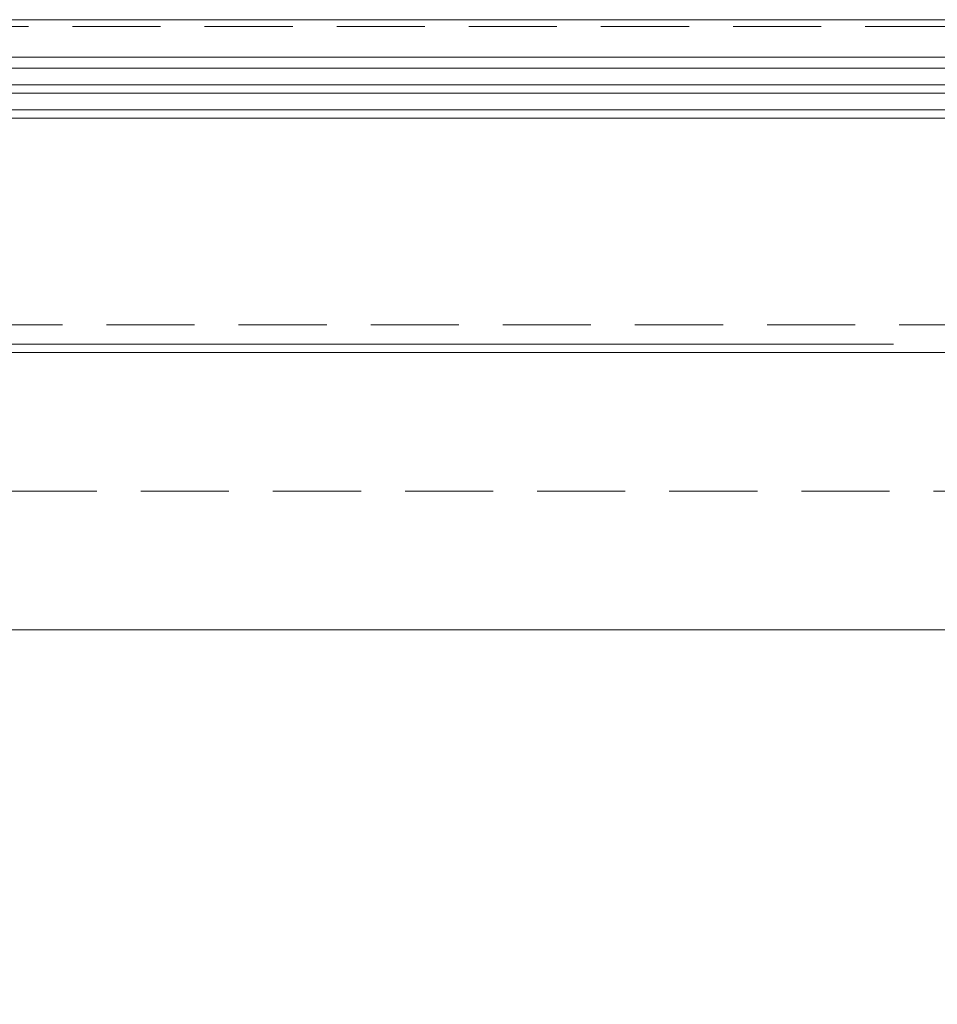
# Model space of a CAD drawing. Header units: millimetres. Extents: x 144573 to 336993, y 74252 to 247042.
# Tile 217 of 256: x 162500 to 163161, y 197585 to 198295. Entities that reach past the tile are written whole.
import ezdxf

# ---------------------------------------------------------------- set-up
doc = ezdxf.new("R2010")
doc.units = ezdxf.units.MM
doc.linetypes.add('ČÁRKOVANÁ', pattern=[19.05, 12.7, -6.35])
for name, color, linetype, lineweight in [('FASÁDA DETAILNÍ', 255, 'Continuous', 0), ('NOVA', 255, 'Continuous', 0), ('TENKA', 255, 'Continuous', 0)]:
    doc.layers.add(name, color=color, linetype=linetype, lineweight=lineweight)

msp = doc.modelspace()

# ---------------------------------------------------------------- linework, layer by layer
at = {"layer": 'FASÁDA DETAILNÍ'}
for p, q in [((160251.48, 198268.259), (163406.98, 198268.259)), ((163406.98, 198260.259), (160264.518, 198260.259)), ((160264.518, 198248.259), (163406.98, 198248.259)), ((163406.98, 198242.259), (160264.518, 198242.259)), ((160264.518, 198230.259), (163406.98, 198230.259)), ((163406.98, 198224.259), (160251.479, 198224.259)), ((163129.98, 198061.259), (160267.98, 198061.259))]:
    msp.add_line(p, q, dxfattribs=at)
for points in [[(173301.48, 174615.259), (146721.48, 174615.259), (146721.48, 198295.259), (173301.48, 198295.259)], [(173061.48, 174855.259), (146961.48, 174855.259), (146961.48, 198055.259), (173061.48, 198055.259)]]:
    msp.add_lwpolyline(points, close=True, dxfattribs=at)
at = {"layer": 'FASÁDA DETAILNÍ', "linetype": 'ČÁRKOVANÁ', "ltscale": 5}
for points in [[(173296.48, 174620.259), (146726.48, 174620.259), (146726.48, 198290.259), (173296.48, 198290.259)], [(173081.48, 174835.259), (146941.48, 174835.259), (146941.48, 198075.259), (173081.48, 198075.259)], [(172961.48, 174955.259), (147061.48, 174955.259), (147061.48, 197955.259), (172961.48, 197955.259)]]:
    msp.add_lwpolyline(points, close=True, dxfattribs=at)
at = {"layer": 'NOVA'}
msp.add_line((166568.98, 197855.259), (161853.98, 197855.26), dxfattribs=at)
at = {"layer": 'TENKA', "linetype": 'ČÁRKOVANÁ', "ltscale": 7}
msp.add_lwpolyline([(147718.98, 197855.259), (172861.48, 197855.259), (172861.48, 175055.259), (147718.98, 175055.259)], close=True, dxfattribs=at)

doc.saveas('drawing.dxf')
